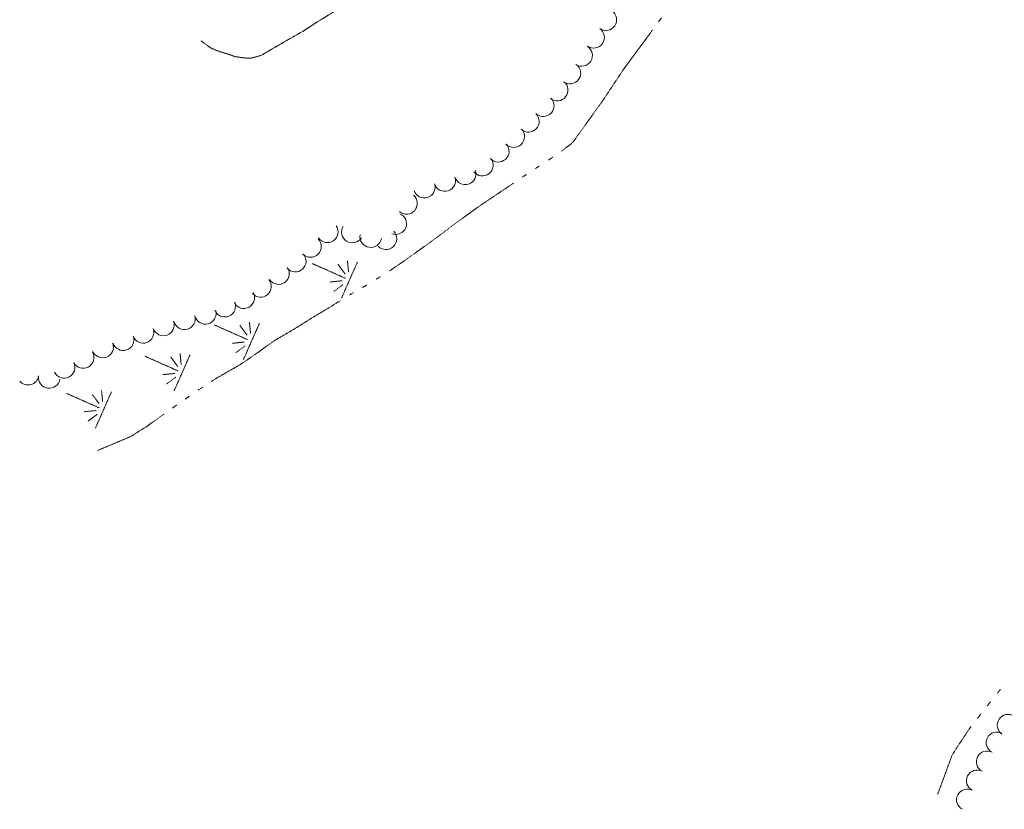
# Model space of a CAD drawing. Extents: x 189735 to 193282, y 257149 to 260388.
# Tile 1 of 31: x 189735 to 190102, y 257405 to 257699. Entities that reach past the tile are written whole.
import ezdxf

# ---------------------------------------------------------------- set-up
doc = ezdxf.new("R2010")
doc.units = 0
doc.header["$MEASUREMENT"] = 0
doc.linetypes.add('Wisdot3', pattern=[0.1875, 0.125, -0.0625])
doc.linetypes.add('Wisdot6', pattern=[0.375, 0.125, -0.0625, 0.03125, -0.0625, 0.03125, -0.0625])
for name, color, linetype, lineweight in [('E_DWY', 2, 'Wisdot3', 15), ('E_LAND_Vegetation', 3, 'Continuous', 15), ('E_WTR', 4, 'Wisdot6', 15)]:
    doc.layers.add(name, color=color, linetype=linetype, lineweight=lineweight)

# ---------------------------------------------------------------- blocks, each defined once
blk = doc.blocks.new('MARSH')
at = {"layer": 'E_WTR', "lineweight": 0}
for p, q in [((0.03, 15.02), (0.03, 1.6)), ((-1.34, 2.37), (-3.54, 6.22)), ((1.46, 2.37), (3.66, 6.22)), ((-6.13, 3.53), (-2.44, 1.44)), ((6.25, 3.53), (2.56, 1.44)), ((-7.39, -0.05), (7.4, -0.05))]:
    blk.add_line(p, q, dxfattribs=at)

msp = doc.modelspace()

# ---------------------------------------------------------------- linework, layer by layer
at = {"layer": 'E_DWY', "lineweight": 0, "flags": 128}
msp.add_lwpolyline([(189937.83, 257845.65), (189935, 257843.18), (189932.85, 257841.24), (189931.38, 257839.65), (189929.94, 257837.99), (189928.91, 257836.57), (189928.15, 257835.27), (189927.28, 257833.23), (189926.7, 257830.73), (189926.1, 257827.1), (189925.83, 257824.22), (189925.67, 257820.88), (189925.61, 257817.96), (189925.47, 257815.1), (189925.22, 257812.47), (189925.15, 257809.03), (189925.25, 257807.02), (189925.44, 257804.21), (189925.96, 257800.99), (189927.11, 257796.81), (189928.24, 257793.37), (189929.21, 257790.13), (189929.72, 257786.9), (189929.75, 257783.7), (189929.87, 257780.48), (189929.94, 257777.28), (189929.66, 257774.23), (189928.82, 257770.51), (189927.56, 257766.92), (189926.03, 257764.44), (189924.37, 257762.65), (189922.21, 257760.24), (189919.68, 257757.43), (189917.11, 257754.9), (189913.67, 257751.85), (189911.32, 257749.96), (189908.47, 257747.83), (189907, 257746.51), (189905.43, 257744.84), (189902.95, 257742), (189899.8, 257738.85), (189897.98, 257737.11), (189894.95, 257734.41), (189892.24, 257731.74), (189890.77, 257730.15), (189888, 257727.11), (189884.34, 257722.84), (189880.1, 257718.58), (189845.14, 257697.05), (189840.86, 257694.25), (189836, 257691.49), (189825.24, 257685.23), (189821.57, 257684.21), (189818.98, 257684.27), (189815.57, 257684.77), (189813.2, 257685.61), (189809.01, 257686.9), (189806.45, 257688.05), (189805.06, 257689.04), (189802.88, 257690.62)], dxfattribs=at)
at = {"layer": 'E_LAND_Vegetation', "lineweight": 0}
for centre, radius, start, end in [((189953.42, 257698.52), 4, 235.3035, 55.2882), ((189948.88, 257691.92), 4, 235.8157, 55.8004), ((189944.44, 257685.2), 4, 237.4375, 57.4222), ((189940.08, 257678.66), 4, 233.7347, 53.7194), ((189935.34, 257672.33), 4, 231.2286, 51.2133), ((189930.16, 257666.5), 4, 226.1429, 46.1276), ((189924.63, 257660.68), 4, 226.9208, 46.9055), ((189919.18, 257654.99), 4, 223.8679, 43.8526), ((189913.44, 257649.56), 4, 221.321, 41.3056), ((189907.53, 257644.39), 4, 217.3802, 37.3648), ((189893.52, 257638.67), 4, 198.033, 18.0176), ((189901.13, 257641.15), 4, 198.033, 18.0176), ((189885.92, 257636.2), 4, 198.033, 18.0176), ((189879.32, 257630.19), 4, 229.2777, 49.2624), ((189875.31, 257622.64), 4, 247.9124, 67.8971), ((189849.84, 257619.61), 4, 214.6076, 34.5922), ((189859.16, 257619.55), 4, 147.8958, 327.8805), ((189865.99, 257617.82), 4, 170.8812, 350.8658), ((189871.66, 257617.03), 4, 224.0952, 44.0799), ((189843.61, 257614.18), 4, 224.6076, 44.5922), ((189837.94, 257608.71), 4, 221.5138, 41.4985), ((189831.72, 257604.08), 4, 215.0626, 35.0473), ((189825.04, 257599.31), 4, 220.8923, 40.877), ((189818.78, 257595.12), 4, 209.3076, 29.2923), ((189811.72, 257592), 4, 202.1818, 22.1665), ((189796.73, 257587.27), 4, 195.7198, 15.7045), ((189804.5, 257589.3), 4, 194.6573, 14.642), ((189788.89, 257585), 4, 200.3346, 20.3193), ((189781.38, 257582.21), 4, 200.5017, 20.4864), ((189766.33, 257576.8), 4, 200.7836, 20.7683), ((189773.97, 257579.49), 4, 197.8489, 17.8336), ((189759.06, 257572.87), 4, 208.4573, 28.442), ((189752.01, 257569.21), 4, 207.0533, 27.038), ((189738.56, 257566.66), 4, 219.1257, 351.1573), ((189746.46, 257565.43), 4, 171.1727, 351.1573), ((190102.96, 257436.18), 3.99, 55.9518, 235.9364), ((190098.86, 257429.64), 3.99, 62.5495, 242.5342), ((190095.18, 257422.57), 3.99, 62.5495, 242.5342), ((190091.5, 257415.49), 3.99, 62.5495, 242.5342), ((190087.83, 257408.42), 3.99, 62.5495, 242.5342)]:
    msp.add_arc(centre, radius, start, end, dxfattribs=at)
at = {"layer": 'E_WTR', "lineweight": 0, "flags": 128}
for points in [[(189973.03, 257697.76), (189974.18, 257699.33)], [(189954.38, 257671.57), (189959.63, 257679.52), (189965.54, 257687.56), (189970.72, 257694.61)], [(189936.93, 257649.57), (189940.57, 257652.4), (189941.2, 257652.99), (189945.84, 257659.44), (189952.51, 257668.74), (189954.38, 257671.57)], [(189932.07, 257646.32), (189933.7, 257647.39)], [(189927.18, 257643.11), (189928.81, 257644.18)], [(189922.3, 257639.9), (189922.34, 257639.93), (189923.92, 257640.97)], [(189895.9, 257621.54), (189897.74, 257622.92), (189905.53, 257628.59), (189913.94, 257634.25), (189919.07, 257637.71)], [(189872.95, 257605.06), (189878.18, 257608.64), (189888.6, 257616.08), (189895.9, 257621.54)], [(189867.99, 257601.97), (189869.65, 257602.99)], [(189862.98, 257598.96), (189863.76, 257599.36), (189864.67, 257599.92)], [(189857.93, 257596.02), (189858.45, 257596.35), (189859.59, 257597.03)], [(189830.47, 257579.29), (189838.24, 257583.9), (189843.9, 257587.44), (189850.99, 257591.71), (189854.62, 257593.97)], [(189806.75, 257563.99), (189808, 257564.82), (189817.4, 257570.22), (189822.63, 257573.78), (189829.81, 257578.9), (189830.47, 257579.29)], [(189801.87, 257560.75), (189803.5, 257561.83)], [(189792.27, 257554.08), (189793.58, 257555.01), (189793.86, 257555.21)], [(189797.05, 257557.45), (189798.65, 257558.57)], [(189764.44, 257538.31), (189776.82, 257543.53), (189782.92, 257547.39), (189788.94, 257551.72), (189789.09, 257551.83)], [(190100.12, 257449.46), (190098.96, 257447.95), (190098.93, 257447.91)], [(190096.48, 257444.88), (190095.25, 257443.36)], [(190092.84, 257440.31), (190091.65, 257438.76)], [(190089.28, 257435.67), (190088.38, 257434.49), (190084.06, 257427.99), (190082.11, 257424.86), (190076.83, 257410.51)]]:
    msp.add_lwpolyline(points, dxfattribs=at)

# ---------------------------------------------------------------- block references
at = {"layer": 'E_WTR', "lineweight": 0}
for p, xscale, yscale, zscale, rotation in [((189858.04, 257601.69), 0.9999987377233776, 0.9999987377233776, 0.9999987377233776, 66.15393153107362), ((189821.59, 257578.89), 0.9999987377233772, 0.9999987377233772, 0.9999987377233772, 66.15393217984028), ((189795.81, 257567.23), 0.9999987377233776, 0.9999987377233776, 0.9999987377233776, 66.1539326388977), ((189766.59, 257553.44), 0.9999987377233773, 0.9999987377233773, 0.9999987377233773, 66.1539331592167)]:
    msp.add_blockref('MARSH', p, dxfattribs=dict(at, xscale=xscale, yscale=yscale, zscale=zscale, rotation=rotation))

doc.saveas('drawing.dxf')
